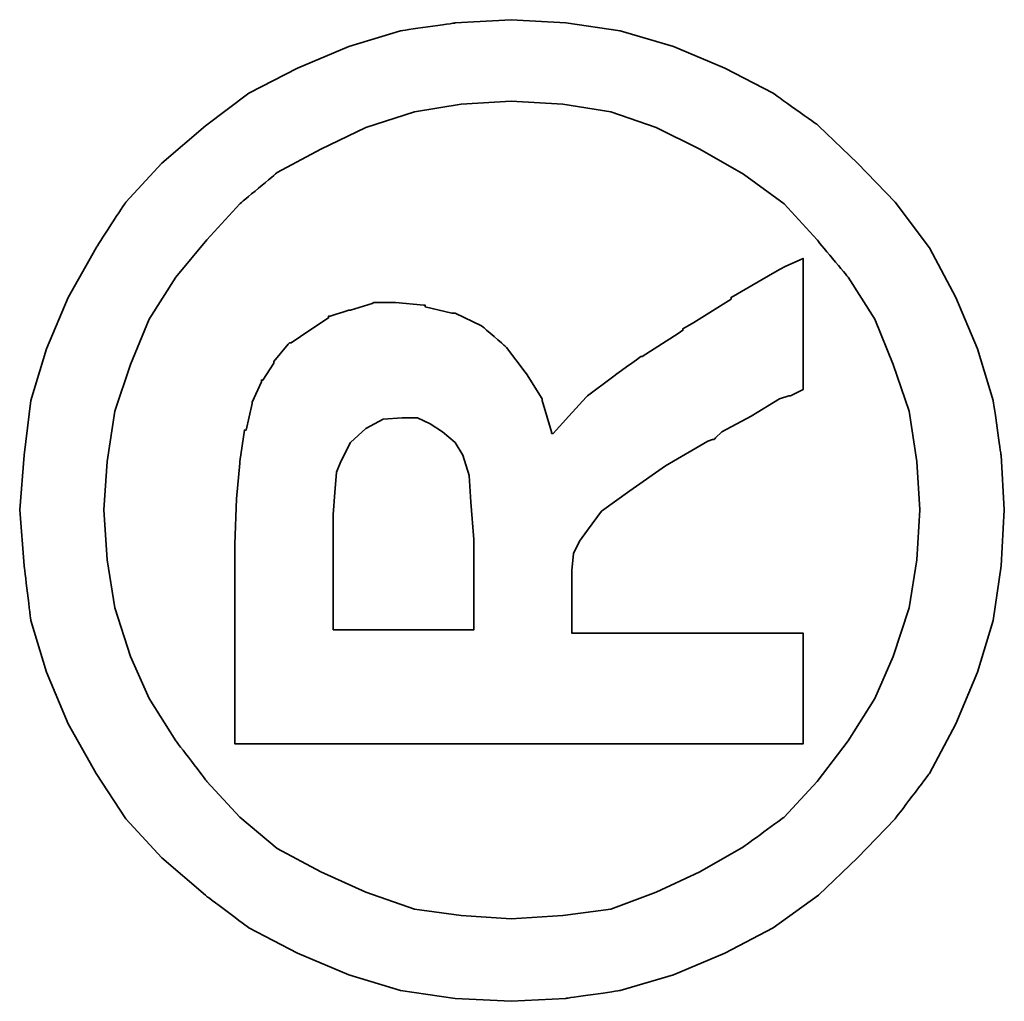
# Model space of a CAD drawing. Header units: millimetres. Extents: x -17.3 to 71.2, y -1075.6 to -1026.3.
# Tile 56 of 60: x 54.266 to 54.629, y -1043.646 to -1043.284. Entities that reach past the tile are written whole.
import ezdxf

# ---------------------------------------------------------------- set-up
doc = ezdxf.new("R2010")
doc.units = ezdxf.units.MM
doc.layers.add('DIM', color=4, linetype='CONTINUOUS')
doc.layers.add('layer 1', color=7, linetype='CONTINUOUS')

# ---------------------------------------------------------------- blocks, each defined once
blk = doc.blocks.new('TBI MOTION logo(完整正式版)')
at = {"layer": 'layer 1', "color": 22, "lineweight": 35}
for points, knots in [([(81.20634, 4.98624), (81.20634, 4.98624), (81.18649, 5.32862), (81.18649, 5.32862), (81.18649, 5.32862), (81.18649, 5.32862), (81.13886, 5.66206), (81.13886, 5.66206), (81.13886, 5.66206), (81.13886, 5.66206), (81.04359, 5.97764), (81.04359, 5.97764), (81.04359, 5.97764), (81.04359, 5.97764), (80.91061, 6.29124), (80.91061, 6.29124), (80.91061, 6.29124), (80.91061, 6.29124), (80.75778, 6.58697), (80.75778, 6.58697), (80.75778, 6.58697), (80.75778, 6.58697), (80.5593, 6.85294), (80.5593, 6.85294), (80.5593, 6.85294), (80.5593, 6.85294), (80.33105, 7.1189), (80.33105, 7.1189), (80.33105, 7.1189), (80.33105, 7.1189), (80.09287, 7.33921), (80.09287, 7.33921), (80.09287, 7.33921), (80.09287, 7.33921), (79.815, 7.51982), (79.815, 7.51982), (79.815, 7.51982), (79.815, 7.51982), (79.51133, 7.69051), (79.51133, 7.69051), (79.51133, 7.69051), (79.51133, 7.69051), (79.19773, 7.8235), (79.19773, 7.8235), (79.19773, 7.8235), (79.19773, 7.8235), (78.88215, 7.91877), (78.88215, 7.91877), (78.88215, 7.91877), (78.88215, 7.91877), (78.54871, 7.95846), (78.54871, 7.95846), (78.54871, 7.95846), (78.54871, 7.95846), (78.21526, 7.98625), (78.21526, 7.98625), (78.21526, 7.98625), (78.21526, 7.98625), (77.87388, 7.95846), (77.87388, 7.95846), (77.87388, 7.95846), (77.87388, 7.95846), (77.54044, 7.91877), (77.54044, 7.91877), (77.54044, 7.91877), (77.54044, 7.91877), (77.22485, 7.8235), (77.22485, 7.8235), (77.22485, 7.8235), (77.22485, 7.8235), (76.91027, 7.69051), (76.91027, 7.69051), (76.91027, 7.69051), (76.91027, 7.69051), (76.6056, 7.51982), (76.6056, 7.51982), (76.6056, 7.51982), (76.6056, 7.51982), (76.32972, 7.33921), (76.32972, 7.33921), (76.32972, 7.33921), (76.32972, 7.33921), (76.09154, 7.1189), (76.09154, 7.1189), (76.09154, 7.1189), (76.09154, 7.1189), (75.86329, 6.85294), (75.86329, 6.85294), (75.86329, 6.85294), (75.86329, 6.85294), (75.66382, 6.58697), (75.66382, 6.58697), (75.66382, 6.58697), (75.66382, 6.58697), (75.51099, 6.29124), (75.51099, 6.29124), (75.51099, 6.29124), (75.51099, 6.29124), (75.37702, 5.97764), (75.37702, 5.97764), (75.37702, 5.97764), (75.37702, 5.97764), (75.28175, 5.66206), (75.28175, 5.66206), (75.28175, 5.66206), (75.28175, 5.66206), (75.23411, 5.32862), (75.23411, 5.32862), (75.23411, 5.32862), (75.23411, 5.32862), (75.21625, 4.98624), (75.21625, 4.98624), (75.21625, 4.98624), (75.21625, 4.98624), (75.23411, 4.6528), (75.23411, 4.6528), (75.23411, 4.6528), (75.23411, 4.6528), (75.28175, 4.32035), (75.28175, 4.32035), (75.28175, 4.32035), (75.28175, 4.32035), (75.37702, 3.99583), (75.37702, 3.99583), (75.37702, 3.99583), (75.37702, 3.99583), (75.51099, 3.68224), (75.51099, 3.68224), (75.51099, 3.68224), (75.51099, 3.68224), (75.66382, 3.38749), (75.66382, 3.38749), (75.66382, 3.38749), (75.66382, 3.38749), (75.86329, 3.10963), (75.86329, 3.10963), (75.86329, 3.10963), (75.86329, 3.10963), (76.09154, 2.87145), (76.09154, 2.87145), (76.09154, 2.87145), (76.09154, 2.87145), (76.32972, 2.6432), (76.32972, 2.6432), (76.32972, 2.6432), (76.32972, 2.6432), (76.6056, 2.43381), (76.6056, 2.43381), (76.6056, 2.43381), (76.6056, 2.43381), (76.91027, 2.27205), (76.91027, 2.27205), (76.91027, 2.27205), (76.91027, 2.27205), (77.22485, 2.13906), (77.22485, 2.13906), (77.22485, 2.13906), (77.22485, 2.13906), (77.54044, 2.0438), (77.54044, 2.0438), (77.54044, 2.0438), (77.54044, 2.0438), (77.87388, 1.99616), (77.87388, 1.99616), (77.87388, 1.99616), (77.87388, 1.99616), (78.21526, 1.97631), (78.21526, 1.97631), (78.21526, 1.97631), (78.21526, 1.97631), (78.54871, 1.99616), (78.54871, 1.99616), (78.54871, 1.99616), (78.54871, 1.99616), (78.88215, 2.0438), (78.88215, 2.0438), (78.88215, 2.0438), (78.88215, 2.0438), (79.19773, 2.13906), (79.19773, 2.13906), (79.19773, 2.13906), (79.19773, 2.13906), (79.51133, 2.27205), (79.51133, 2.27205), (79.51133, 2.27205), (79.51133, 2.27205), (79.815, 2.43381), (79.815, 2.43381), (79.815, 2.43381), (79.815, 2.43381), (80.09287, 2.6432), (80.09287, 2.6432), (80.09287, 2.6432), (80.09287, 2.6432), (80.33105, 2.87145), (80.33105, 2.87145), (80.33105, 2.87145), (80.33105, 2.87145), (80.5593, 3.10963), (80.5593, 3.10963), (80.5593, 3.10963), (80.5593, 3.10963), (80.75778, 3.38749), (80.75778, 3.38749), (80.75778, 3.38749), (80.75778, 3.38749), (80.91061, 3.68224), (80.91061, 3.68224), (80.91061, 3.68224), (80.91061, 3.68224), (81.04359, 3.99583), (81.04359, 3.99583), (81.04359, 3.99583), (81.04359, 3.99583), (81.13886, 4.32035), (81.13886, 4.32035), (81.13886, 4.32035), (81.13886, 4.32035), (81.18649, 4.6528), (81.18649, 4.6528), (81.18649, 4.6528), (81.18649, 4.6528), (81.20634, 4.98624), (81.20634, 4.98624)], [0, 0, 0, 0, 0.0178571, 0.0178571, 0.0178571, 0.0178572, 0.0357143, 0.0357143, 0.0357143, 0.0357143, 0.0535714, 0.0535714, 0.0535714, 0.0535714, 0.0714286, 0.0714286, 0.0714286, 0.0714286, 0.0892857, 0.0892857, 0.0892857, 0.0892857, 0.1071429, 0.1071429, 0.1071429, 0.1071429, 0.125, 0.125, 0.125, 0.125, 0.1428571, 0.1428571, 0.1428571, 0.1428572, 0.1607143, 0.1607143, 0.1607143, 0.1607143, 0.1785714, 0.1785714, 0.1785714, 0.1785714, 0.1964286, 0.1964286, 0.1964286, 0.1964286, 0.2142857, 0.2142857, 0.2142857, 0.2142857, 0.2321429, 0.2321429, 0.2321429, 0.2321429, 0.25, 0.25, 0.25, 0.25, 0.2678571, 0.2678571, 0.2678571, 0.2678572, 0.2857143, 0.2857143, 0.2857143, 0.2857143, 0.3035714, 0.3035714, 0.3035714, 0.3035714, 0.3214286, 0.3214286, 0.3214286, 0.3214286, 0.3392857, 0.3392857, 0.3392857, 0.3392857, 0.3571429, 0.3571429, 0.3571429, 0.3571429, 0.375, 0.375, 0.375, 0.375, 0.3928571, 0.3928571, 0.3928571, 0.3928572, 0.4107143, 0.4107143, 0.4107143, 0.4107143, 0.4285714, 0.4285714, 0.4285714, 0.4285714, 0.4464286, 0.4464286, 0.4464286, 0.4464286, 0.4642857, 0.4642857, 0.4642857, 0.4642857, 0.4821429, 0.4821429, 0.4821429, 0.4821429, 0.5, 0.5, 0.5, 0.5, 0.5178571, 0.5178571, 0.5178571, 0.5178572, 0.5357143, 0.5357143, 0.5357143, 0.5357143, 0.5535714, 0.5535714, 0.5535714, 0.5535714, 0.5714286, 0.5714286, 0.5714286, 0.5714286, 0.5892857, 0.5892857, 0.5892857, 0.5892857, 0.6071429, 0.6071429, 0.6071429, 0.6071429, 0.625, 0.625, 0.625, 0.625, 0.6428571, 0.6428571, 0.6428571, 0.6428572, 0.6607143, 0.6607143, 0.6607143, 0.6607143, 0.6785714, 0.6785714, 0.6785714, 0.6785714, 0.6964286, 0.6964286, 0.6964286, 0.6964286, 0.7142857, 0.7142857, 0.7142857, 0.7142857, 0.7321429, 0.7321429, 0.7321429, 0.7321429, 0.75, 0.75, 0.75, 0.75, 0.7678571, 0.7678571, 0.7678571, 0.7678572, 0.7857143, 0.7857143, 0.7857143, 0.7857143, 0.8035714, 0.8035714, 0.8035714, 0.8035714, 0.8214286, 0.8214286, 0.8214286, 0.8214286, 0.8392857, 0.8392857, 0.8392857, 0.8392857, 0.8571429, 0.8571429, 0.8571429, 0.8571429, 0.875, 0.875, 0.875, 0.875, 0.8928571, 0.8928571, 0.8928571, 0.8928572, 0.9107143, 0.9107143, 0.9107143, 0.9107143, 0.9285714, 0.9285714, 0.9285714, 0.9285714, 0.9464286, 0.9464286, 0.9464286, 0.9464286, 0.9642857, 0.9642857, 0.9642857, 0.9642857, 0.9821429, 0.9821429, 0.9821429, 0.9821429, 1, 1, 1, 1]), ([(80.71014, 4.98624), (80.71014, 4.98624), (80.69129, 5.29091), (80.69129, 5.29091), (80.69129, 5.29091), (80.69129, 5.29091), (80.64464, 5.57672), (80.64464, 5.57672), (80.64464, 5.57672), (80.64464, 5.57672), (80.54937, 5.87245), (80.54937, 5.87245), (80.54937, 5.87245), (80.54937, 5.87245), (80.41639, 6.14833), (80.41639, 6.14833), (80.41639, 6.14833), (80.41639, 6.14833), (80.27349, 6.41429), (80.27349, 6.41429), (80.27349, 6.41429), (80.27349, 6.41429), (80.08295, 6.64255), (80.08295, 6.64255), (80.08295, 6.64255), (80.08295, 6.64255), (79.86264, 6.84301), (79.86264, 6.84301), (79.86264, 6.84301), (79.86264, 6.84301), (79.63439, 7.03355), (79.63439, 7.03355), (79.63439, 7.03355), (79.63439, 7.03355), (79.37835, 7.1963), (79.37835, 7.1963), (79.37835, 7.1963), (79.37835, 7.1963), (79.10246, 7.30944), (79.10246, 7.30944), (79.10246, 7.30944), (79.10246, 7.30944), (78.81665, 7.40471), (78.81665, 7.40471), (78.81665, 7.40471), (78.81665, 7.40471), (78.511, 7.45234), (78.511, 7.45234), (78.511, 7.45234), (78.511, 7.45234), (78.21526, 7.47219), (78.21526, 7.47219), (78.21526, 7.47219), (78.21526, 7.47219), (77.9106, 7.45234), (77.9106, 7.45234), (77.9106, 7.45234), (77.9106, 7.45234), (77.61685, 7.40471), (77.61685, 7.40471), (77.61685, 7.40471), (77.61685, 7.40471), (77.32012, 7.30944), (77.32012, 7.30944), (77.32012, 7.30944), (77.32012, 7.30944), (77.06309, 7.1963), (77.06309, 7.1963), (77.06309, 7.1963), (77.06309, 7.1963), (76.80606, 7.03355), (76.80606, 7.03355), (76.80606, 7.03355), (76.80606, 7.03355), (76.55797, 6.84301), (76.55797, 6.84301), (76.55797, 6.84301), (76.55797, 6.84301), (76.34063, 6.64255), (76.34063, 6.64255), (76.34063, 6.64255), (76.34063, 6.64255), (76.1491, 6.41429), (76.1491, 6.41429), (76.1491, 6.41429), (76.1491, 6.41429), (76.0062, 6.14833), (76.0062, 6.14833), (76.0062, 6.14833), (76.0062, 6.14833), (75.88314, 5.87245), (75.88314, 5.87245), (75.88314, 5.87245), (75.88314, 5.87245), (75.77794, 5.57672), (75.77794, 5.57672), (75.77794, 5.57672), (75.77794, 5.57672), (75.73924, 5.29091), (75.73924, 5.29091), (75.73924, 5.29091), (75.73924, 5.29091), (75.72039, 4.98624), (75.72039, 4.98624), (75.72039, 4.98624), (75.72039, 4.98624), (75.73924, 4.67165), (75.73924, 4.67165), (75.73924, 4.67165), (75.73924, 4.67165), (75.77794, 4.37791), (75.77794, 4.37791), (75.77794, 4.37791), (75.77794, 4.37791), (75.88314, 4.10102), (75.88314, 4.10102), (75.88314, 4.10102), (75.88314, 4.10102), (76.0062, 3.83407), (76.0062, 3.83407), (76.0062, 3.83407), (76.0062, 3.83407), (76.15902, 3.56811), (76.15902, 3.56811), (76.15902, 3.56811), (76.15902, 3.56811), (76.34063, 3.32001), (76.34063, 3.32001), (76.34063, 3.32001), (76.34063, 3.32001), (76.55797, 3.11955), (76.55797, 3.11955), (76.55797, 3.11955), (76.55797, 3.11955), (76.80606, 2.92901), (76.80606, 2.92901), (76.80606, 2.92901), (76.80606, 2.92901), (77.06309, 2.76725), (77.06309, 2.76725), (77.06309, 2.76725), (77.06309, 2.76725), (77.32012, 2.65412), (77.32012, 2.65412), (77.32012, 2.65412), (77.32012, 2.65412), (77.61685, 2.55786), (77.61685, 2.55786), (77.61685, 2.55786), (77.61685, 2.55786), (77.9106, 2.51022), (77.9106, 2.51022), (77.9106, 2.51022), (77.9106, 2.51022), (78.21526, 2.49137), (78.21526, 2.49137), (78.21526, 2.49137), (78.21526, 2.49137), (78.511, 2.51022), (78.511, 2.51022), (78.511, 2.51022), (78.511, 2.51022), (78.81665, 2.55786), (78.81665, 2.55786), (78.81665, 2.55786), (78.81665, 2.55786), (79.10246, 2.65412), (79.10246, 2.65412), (79.10246, 2.65412), (79.10246, 2.65412), (79.37835, 2.76725), (79.37835, 2.76725), (79.37835, 2.76725), (79.37835, 2.76725), (79.63439, 2.92901), (79.63439, 2.92901), (79.63439, 2.92901), (79.63439, 2.92901), (79.86264, 3.11955), (79.86264, 3.11955), (79.86264, 3.11955), (79.86264, 3.11955), (80.08295, 3.32001), (80.08295, 3.32001), (80.08295, 3.32001), (80.08295, 3.32001), (80.26356, 3.56811), (80.26356, 3.56811), (80.26356, 3.56811), (80.26356, 3.56811), (80.41639, 3.83407), (80.41639, 3.83407), (80.41639, 3.83407), (80.41639, 3.83407), (80.54937, 4.10102), (80.54937, 4.10102), (80.54937, 4.10102), (80.54937, 4.10102), (80.64464, 4.37791), (80.64464, 4.37791), (80.64464, 4.37791), (80.64464, 4.37791), (80.69129, 4.67165), (80.69129, 4.67165), (80.69129, 4.67165), (80.69129, 4.67165), (80.71014, 4.98624), (80.71014, 4.98624)], [0, 0, 0, 0, 0.0192308, 0.0192308, 0.0192308, 0.0192308, 0.0384615, 0.0384615, 0.0384615, 0.0384615, 0.0576923, 0.0576923, 0.0576923, 0.0576923, 0.0769231, 0.0769231, 0.0769231, 0.0769231, 0.0961538, 0.0961538, 0.0961538, 0.0961539, 0.1153846, 0.1153846, 0.1153846, 0.1153846, 0.1346154, 0.1346154, 0.1346154, 0.1346154, 0.1538462, 0.1538462, 0.1538462, 0.1538462, 0.1730769, 0.1730769, 0.1730769, 0.1730769, 0.1923077, 0.1923077, 0.1923077, 0.1923077, 0.2115385, 0.2115385, 0.2115385, 0.2115385, 0.2307692, 0.2307692, 0.2307692, 0.2307692, 0.25, 0.25, 0.25, 0.25, 0.2692308, 0.2692308, 0.2692308, 0.2692308, 0.2884615, 0.2884615, 0.2884615, 0.2884615, 0.3076923, 0.3076923, 0.3076923, 0.3076923, 0.3269231, 0.3269231, 0.3269231, 0.3269231, 0.3461538, 0.3461538, 0.3461538, 0.3461539, 0.3653846, 0.3653846, 0.3653846, 0.3653846, 0.3846154, 0.3846154, 0.3846154, 0.3846154, 0.4038462, 0.4038462, 0.4038462, 0.4038462, 0.4230769, 0.4230769, 0.4230769, 0.4230769, 0.4423077, 0.4423077, 0.4423077, 0.4423077, 0.4615385, 0.4615385, 0.4615385, 0.4615385, 0.4807692, 0.4807692, 0.4807692, 0.4807692, 0.5, 0.5, 0.5, 0.5, 0.5192308, 0.5192308, 0.5192308, 0.5192308, 0.5384615, 0.5384615, 0.5384615, 0.5384615, 0.5576923, 0.5576923, 0.5576923, 0.5576923, 0.5769231, 0.5769231, 0.5769231, 0.5769231, 0.5961538, 0.5961538, 0.5961538, 0.5961539, 0.6153846, 0.6153846, 0.6153846, 0.6153846, 0.6346154, 0.6346154, 0.6346154, 0.6346154, 0.6538462, 0.6538462, 0.6538462, 0.6538462, 0.6730769, 0.6730769, 0.6730769, 0.6730769, 0.6923077, 0.6923077, 0.6923077, 0.6923077, 0.7115385, 0.7115385, 0.7115385, 0.7115385, 0.7307692, 0.7307692, 0.7307692, 0.7307692, 0.75, 0.75, 0.75, 0.75, 0.7692308, 0.7692308, 0.7692308, 0.7692308, 0.7884615, 0.7884615, 0.7884615, 0.7884615, 0.8076923, 0.8076923, 0.8076923, 0.8076923, 0.8269231, 0.8269231, 0.8269231, 0.8269231, 0.8461538, 0.8461538, 0.8461538, 0.8461539, 0.8653846, 0.8653846, 0.8653846, 0.8653846, 0.8846154, 0.8846154, 0.8846154, 0.8846154, 0.9038462, 0.9038462, 0.9038462, 0.9038462, 0.9230769, 0.9230769, 0.9230769, 0.9230769, 0.9423077, 0.9423077, 0.9423077, 0.9423077, 0.9615385, 0.9615385, 0.9615385, 0.9615385, 0.9807692, 0.9807692, 0.9807692, 0.9807692, 1, 1, 1, 1]), ([(76.78721, 3.2823), (76.78721, 3.2823), (76.78721, 3.32001), (76.78721, 3.32001), (76.78721, 3.32001), (76.78721, 3.32001), (76.78721, 3.42422), (76.78721, 3.42422), (76.78721, 3.42422), (76.78721, 3.42422), (76.78721, 3.59689), (76.78721, 3.59689), (76.78721, 3.59689), (76.78721, 3.59689), (76.78721, 3.80529), (76.78721, 3.80529), (76.78721, 3.80529), (76.78721, 3.80529), (76.78721, 4.0524), (76.78721, 4.0524), (76.78721, 4.0524), (76.78721, 4.0524), (76.78721, 4.32035), (76.78721, 4.32035), (76.78721, 4.32035), (76.78721, 4.32035), (76.78721, 4.92868), (76.78721, 4.92868), (76.78721, 4.92868), (76.78721, 4.92868), (76.78721, 5.53801), (76.78721, 5.53801), (76.78721, 5.53801), (76.78721, 5.53801), (76.78721, 5.82482), (76.78721, 5.82482), (76.78721, 5.82482), (76.78721, 5.82482), (76.78721, 6.07291), (76.78721, 6.07291), (76.78721, 6.07291), (76.78721, 6.07291), (76.78721, 6.30017), (76.78721, 6.30017), (76.78721, 6.30017), (76.78721, 6.30017), (76.78721, 6.45399), (76.78721, 6.45399), (76.78721, 6.45399), (76.78721, 6.45399), (76.78721, 6.5572), (76.78721, 6.5572), (76.78721, 6.5572), (76.78721, 6.5572), (76.78721, 6.59689), (76.78721, 6.59689), (76.78721, 6.59689), (76.78721, 6.59689), (76.78721, 6.67232), (76.78721, 6.67232), (76.78721, 6.67232), (76.78721, 6.67232), (76.8537, 6.67232), (76.8537, 6.67232), (76.8537, 6.67232), (76.8537, 6.67232), (76.87355, 6.67232), (76.87355, 6.67232), (76.87355, 6.67232), (76.87355, 6.67232), (76.91027, 6.67232), (76.91027, 6.67232), (76.91027, 6.67232), (76.91027, 6.67232), (77.04424, 6.67232), (77.04424, 6.67232), (77.04424, 6.67232), (77.04424, 6.67232), (77.22485, 6.67232), (77.22485, 6.67232), (77.22485, 6.67232), (77.22485, 6.67232), (77.43524, 6.67232), (77.43524, 6.67232), (77.43524, 6.67232), (77.43524, 6.67232), (77.65357, 6.67232), (77.65357, 6.67232), (77.65357, 6.67232), (77.65357, 6.67232), (77.82625, 6.67232), (77.82625, 6.67232), (77.82625, 6.67232), (77.82625, 6.67232), (77.94037, 6.67232), (77.94037, 6.67232), (77.94037, 6.67232), (77.94037, 6.67232), (77.97709, 6.67232), (77.97709, 6.67232), (77.97709, 6.67232), (77.97709, 6.67232), (77.99694, 6.67232), (77.99694, 6.67232), (77.99694, 6.67232), (77.99694, 6.67232), (78.00686, 6.67232), (78.00686, 6.67232), (78.00686, 6.67232), (78.00686, 6.67232), (78.28275, 6.6624), (78.28275, 6.6624), (78.28275, 6.6624), (78.28275, 6.6624), (78.50107, 6.64255), (78.50107, 6.64255), (78.50107, 6.64255), (78.50107, 6.64255), (78.511, 6.64255), (78.511, 6.64255), (78.511, 6.64255), (78.511, 6.64255), (78.70154, 6.61476), (78.70154, 6.61476), (78.70154, 6.61476), (78.70154, 6.61476), (78.70154, 6.60483), (78.70154, 6.60483), (78.70154, 6.60483), (78.70154, 6.60483), (78.86429, 6.56713), (78.86429, 6.56713), (78.86429, 6.56713), (78.86429, 6.56713), (78.87223, 6.56713), (78.87223, 6.56713), (78.87223, 6.56713), (78.87223, 6.56713), (78.99727, 6.51056), (78.99727, 6.51056), (78.99727, 6.51056), (78.99727, 6.51056), (79.00719, 6.51056), (79.00719, 6.51056), (79.00719, 6.51056), (79.00719, 6.51056), (79.00719, 6.50162), (79.00719, 6.50162), (79.00719, 6.50162), (79.00719, 6.50162), (79.1104, 6.43415), (79.1104, 6.43415), (79.1104, 6.43415), (79.1104, 6.43415), (79.12132, 6.43415), (79.12132, 6.43415), (79.12132, 6.43415), (79.12132, 6.43415), (79.22552, 6.34781), (79.22552, 6.34781), (79.22552, 6.34781), (79.22552, 6.34781), (79.23544, 6.33888), (79.23544, 6.33888), (79.23544, 6.33888), (79.23544, 6.33888), (79.23544, 6.32895), (79.23544, 6.32895), (79.23544, 6.32895), (79.23544, 6.32895), (79.31087, 6.21483), (79.31087, 6.21483), (79.31087, 6.21483), (79.31087, 6.21483), (79.38629, 6.1007), (79.38629, 6.1007), (79.38629, 6.1007), (79.38629, 6.1007), (79.3972, 6.1007), (79.3972, 6.1007), (79.3972, 6.1007), (79.3972, 6.1007), (79.3972, 6.09078), (79.3972, 6.09078), (79.3972, 6.09078), (79.3972, 6.09078), (79.43392, 5.97764), (79.43392, 5.97764), (79.43392, 5.97764), (79.43392, 5.97764), (79.43392, 5.96772), (79.43392, 5.96772), (79.43392, 5.96772), (79.43392, 5.96772), (79.47362, 5.83474), (79.47362, 5.83474), (79.47362, 5.83474), (79.47362, 5.83474), (79.48156, 5.82482), (79.48156, 5.82482), (79.48156, 5.82482), (79.48156, 5.82482), (79.48156, 5.69977), (79.48156, 5.69977), (79.48156, 5.69977), (79.48156, 5.69977), (79.48156, 5.69183), (79.48156, 5.69183), (79.48156, 5.69183), (79.48156, 5.69183), (79.4637, 5.51915), (79.4637, 5.51915), (79.4637, 5.51915), (79.4637, 5.51915), (79.4637, 5.51122), (79.4637, 5.51122), (79.4637, 5.51122), (79.4637, 5.51122), (79.45377, 5.51122), (79.45377, 5.51122), (79.45377, 5.51122), (79.45377, 5.51122), (79.41507, 5.34847), (79.41507, 5.34847), (79.41507, 5.34847), (79.41507, 5.34847), (79.41507, 5.33854), (79.41507, 5.33854), (79.41507, 5.33854), (79.41507, 5.33854), (79.41507, 5.32862), (79.41507, 5.32862), (79.41507, 5.32862), (79.41507, 5.32862), (79.33865, 5.16785), (79.33865, 5.16785), (79.33865, 5.16785), (79.33865, 5.16785), (79.33071, 5.15693), (79.33071, 5.15693), (79.33071, 5.15693), (79.33071, 5.15693), (79.2156, 5.02495), (79.2156, 5.02495), (79.2156, 5.02495), (79.2156, 5.02495), (79.20567, 5.01502), (79.20567, 5.01502), (79.20567, 5.01502), (79.20567, 5.01502), (79.05483, 4.89991), (79.05483, 4.89991), (79.05483, 4.89991), (79.05483, 4.89991), (79.04491, 4.89197), (79.04491, 4.89197), (79.04491, 4.89197), (79.04491, 4.89197), (78.89208, 4.7967), (78.89208, 4.7967), (78.89208, 4.7967), (78.89208, 4.7967), (78.88215, 4.7967), (78.88215, 4.7967), (78.88215, 4.7967), (78.88215, 4.7967), (78.69161, 4.73913), (78.69161, 4.73913), (78.69161, 4.73913), (78.69161, 4.73913), (78.68169, 4.73913), (78.68169, 4.73913), (78.68169, 4.73913), (78.68169, 4.73913), (78.68169, 4.72921), (78.68169, 4.72921), (78.68169, 4.72921), (78.68169, 4.72921), (78.78688, 4.63394), (78.78688, 4.63394), (78.78688, 4.63394), (78.78688, 4.63394), (78.902, 4.52875), (78.902, 4.52875), (78.902, 4.52875), (78.902, 4.52875), (78.91093, 4.52081), (78.91093, 4.52081), (78.91093, 4.52081), (78.91093, 4.52081), (79.02506, 4.36798), (79.02506, 4.36798), (79.02506, 4.36798), (79.02506, 4.36798), (79.1501, 4.1953), (79.1501, 4.1953), (79.1501, 4.1953), (79.1501, 4.1953), (79.1501, 4.18736), (79.1501, 4.18736), (79.1501, 4.18736), (79.1501, 4.18736), (79.29201, 3.96705), (79.29201, 3.96705), (79.29201, 3.96705), (79.29201, 3.96705), (79.31087, 3.93828), (79.31087, 3.93828), (79.31087, 3.93828), (79.31087, 3.93828), (79.32079, 3.93828), (79.32079, 3.93828), (79.32079, 3.93828), (79.32079, 3.93828), (79.3585, 3.87178), (79.3585, 3.87178), (79.3585, 3.87178), (79.3585, 3.87178), (79.50141, 3.64353), (79.50141, 3.64353), (79.50141, 3.64353), (79.50141, 3.64353), (79.51133, 3.64353), (79.51133, 3.64353), (79.51133, 3.64353), (79.51133, 3.64353), (79.64431, 3.41528), (79.64431, 3.41528), (79.64431, 3.41528), (79.64431, 3.41528), (79.68202, 3.3478), (79.68202, 3.3478), (79.68202, 3.3478), (79.68202, 3.3478), (79.70187, 3.31009), (79.70187, 3.31009), (79.70187, 3.31009), (79.70187, 3.31009), (79.7495, 3.2049), (79.7495, 3.2049), (79.7495, 3.2049), (79.7495, 3.2049), (79.64431, 3.2049), (79.64431, 3.2049), (79.64431, 3.2049), (79.64431, 3.2049), (79.62546, 3.2049), (79.62546, 3.2049), (79.62546, 3.2049), (79.62546, 3.2049), (79.53912, 3.2049), (79.53912, 3.2049), (79.53912, 3.2049), (79.53912, 3.2049), (79.31087, 3.2049), (79.31087, 3.2049), (79.31087, 3.2049), (79.31087, 3.2049), (79.08262, 3.2049), (79.08262, 3.2049), (79.08262, 3.2049), (79.08262, 3.2049), (79.00719, 3.2049), (79.00719, 3.2049), (79.00719, 3.2049), (79.00719, 3.2049), (78.98735, 3.2049), (78.98735, 3.2049), (78.98735, 3.2049), (78.98735, 3.2049), (78.94964, 3.2049), (78.94964, 3.2049), (78.94964, 3.2049), (78.94964, 3.2049), (78.92979, 3.24459), (78.92979, 3.24459), (78.92979, 3.24459), (78.92979, 3.24459), (78.91093, 3.2823), (78.91093, 3.2823), (78.91093, 3.2823), (78.91093, 3.2823), (78.91093, 3.29223), (78.91093, 3.29223), (78.91093, 3.29223), (78.91093, 3.29223), (78.89208, 3.3478), (78.89208, 3.3478), (78.89208, 3.3478), (78.89208, 3.3478), (78.78688, 3.52048), (78.78688, 3.52048), (78.78688, 3.52048), (78.78688, 3.52048), (78.69161, 3.7001), (78.69161, 3.7001), (78.69161, 3.7001), (78.69161, 3.7001), (78.6539, 3.7388), (78.6539, 3.7388), (78.6539, 3.7388), (78.6539, 3.7388), (78.64398, 3.74873), (78.64398, 3.74873), (78.64398, 3.74873), (78.64398, 3.74873), (78.64398, 3.75766), (78.64398, 3.75766), (78.64398, 3.75766), (78.64398, 3.75766), (78.63405, 3.78644), (78.63405, 3.78644), (78.63405, 3.78644), (78.63405, 3.78644), (78.48321, 4.04347), (78.48321, 4.04347), (78.48321, 4.04347), (78.48321, 4.04347), (78.33038, 4.2618), (78.33038, 4.2618), (78.33038, 4.2618), (78.33038, 4.2618), (78.20732, 4.43447), (78.20732, 4.43447), (78.20732, 4.43447), (78.20732, 4.43447), (78.09221, 4.52081), (78.09221, 4.52081), (78.09221, 4.52081), (78.09221, 4.52081), (78.02472, 4.56845), (78.02472, 4.56845), (78.02472, 4.56845), (78.02472, 4.56845), (77.9493, 4.60616), (77.9493, 4.60616), (77.9493, 4.60616), (77.9493, 4.60616), (77.8451, 4.61608), (77.8451, 4.61608), (77.8451, 4.61608), (77.8451, 4.61608), (77.71113, 4.61608), (77.71113, 4.61608), (77.71113, 4.61608), (77.71113, 4.61608), (77.69128, 4.61608), (77.69128, 4.61608), (77.69128, 4.61608), (77.69128, 4.61608), (77.67342, 4.61608), (77.67342, 4.61608), (77.67342, 4.61608), (77.67342, 4.61608), (77.5583, 4.61608), (77.5583, 4.61608), (77.5583, 4.61608), (77.5583, 4.61608), (77.46303, 4.61608), (77.46303, 4.61608), (77.46303, 4.61608), (77.46303, 4.61608), (77.46303, 4.54761), (77.46303, 4.54761), (77.46303, 4.54761), (77.46303, 4.54761), (77.46303, 4.47318), (77.46303, 4.47318), (77.46303, 4.47318), (77.46303, 4.47318), (77.46303, 4.24294), (77.46303, 4.24294), (77.46303, 4.24294), (77.46303, 4.24294), (77.46303, 3.99583), (77.46303, 3.99583), (77.46303, 3.99583), (77.46303, 3.99583), (77.46303, 3.72888), (77.46303, 3.72888), (77.46303, 3.72888), (77.46303, 3.72888), (77.46303, 3.51055), (77.46303, 3.51055), (77.46303, 3.51055), (77.46303, 3.51055), (77.46303, 3.42422), (77.46303, 3.42422), (77.46303, 3.42422), (77.46303, 3.42422), (77.46303, 3.35773), (77.46303, 3.35773), (77.46303, 3.35773), (77.46303, 3.35773), (77.46303, 3.30017), (77.46303, 3.30017), (77.46303, 3.30017), (77.46303, 3.30017), (77.46303, 3.2823), (77.46303, 3.2823), (77.46303, 3.2823), (77.46303, 3.2823), (77.46303, 3.2049), (77.46303, 3.2049), (77.46303, 3.2049), (77.46303, 3.2049), (77.39753, 3.2049), (77.39753, 3.2049), (77.39753, 3.2049), (77.39753, 3.2049), (77.37768, 3.2049), (77.37768, 3.2049), (77.37768, 3.2049), (77.37768, 3.2049), (77.32012, 3.2049), (77.32012, 3.2049), (77.32012, 3.2049), (77.32012, 3.2049), (77.12165, 3.2049), (77.12165, 3.2049), (77.12165, 3.2049), (77.12165, 3.2049), (76.94897, 3.2049), (76.94897, 3.2049), (76.94897, 3.2049), (76.94897, 3.2049), (76.8924, 3.2049), (76.8924, 3.2049), (76.8924, 3.2049), (76.8924, 3.2049), (76.8537, 3.2049), (76.8537, 3.2049), (76.8537, 3.2049), (76.8537, 3.2049), (76.78721, 3.2049), (76.78721, 3.2049), (76.78721, 3.2049), (76.78721, 3.2049), (76.78721, 3.2823), (76.78721, 3.2823)], [0, 0, 0, 0, 0.0074074, 0.0074074, 0.0074074, 0.0074074, 0.0148148, 0.0148148, 0.0148148, 0.0148148, 0.0222222, 0.0222222, 0.0222222, 0.0222222, 0.0296296, 0.0296296, 0.0296296, 0.0296296, 0.037037, 0.037037, 0.037037, 0.037037, 0.0444444, 0.0444444, 0.0444444, 0.0444445, 0.0518519, 0.0518519, 0.0518519, 0.0518519, 0.0592593, 0.0592593, 0.0592593, 0.0592593, 0.0666667, 0.0666667, 0.0666667, 0.0666667, 0.0740741, 0.0740741, 0.0740741, 0.0740741, 0.0814815, 0.0814815, 0.0814815, 0.0814815, 0.0888889, 0.0888889, 0.0888889, 0.0888889, 0.0962963, 0.0962963, 0.0962963, 0.0962963, 0.1037037, 0.1037037, 0.1037037, 0.1037037, 0.1111111, 0.1111111, 0.1111111, 0.1111111, 0.1185185, 0.1185185, 0.1185185, 0.1185185, 0.1259259, 0.1259259, 0.1259259, 0.1259259, 0.1333333, 0.1333333, 0.1333333, 0.1333333, 0.1407407, 0.1407407, 0.1407407, 0.1407408, 0.1481481, 0.1481481, 0.1481481, 0.1481482, 0.1555556, 0.1555556, 0.1555556, 0.1555556, 0.162963, 0.162963, 0.162963, 0.162963, 0.1703704, 0.1703704, 0.1703704, 0.1703704, 0.1777778, 0.1777778, 0.1777778, 0.1777778, 0.1851852, 0.1851852, 0.1851852, 0.1851852, 0.1925926, 0.1925926, 0.1925926, 0.1925926, 0.2, 0.2, 0.2, 0.2, 0.2074074, 0.2074074, 0.2074074, 0.2074074, 0.2148148, 0.2148148, 0.2148148, 0.2148148, 0.2222222, 0.2222222, 0.2222222, 0.2222222, 0.2296296, 0.2296296, 0.2296296, 0.2296296, 0.237037, 0.237037, 0.237037, 0.237037, 0.2444444, 0.2444444, 0.2444444, 0.2444445, 0.2518519, 0.2518519, 0.2518519, 0.2518519, 0.2592593, 0.2592593, 0.2592593, 0.2592593, 0.2666667, 0.2666667, 0.2666667, 0.2666667, 0.2740741, 0.2740741, 0.2740741, 0.2740741, 0.2814815, 0.2814815, 0.2814815, 0.2814815, 0.2888889, 0.2888889, 0.2888889, 0.2888889, 0.2962963, 0.2962963, 0.2962963, 0.2962963, 0.3037037, 0.3037037, 0.3037037, 0.3037037, 0.3111111, 0.3111111, 0.3111111, 0.3111111, 0.3185185, 0.3185185, 0.3185185, 0.3185185, 0.3259259, 0.3259259, 0.3259259, 0.3259259, 0.3333333, 0.3333333, 0.3333333, 0.3333333, 0.3407407, 0.3407407, 0.3407407, 0.3407408, 0.3481481, 0.3481481, 0.3481481, 0.3481482, 0.3555556, 0.3555556, 0.3555556, 0.3555556, 0.362963, 0.362963, 0.362963, 0.362963, 0.3703704, 0.3703704, 0.3703704, 0.3703704, 0.3777778, 0.3777778, 0.3777778, 0.3777778, 0.3851852, 0.3851852, 0.3851852, 0.3851852, 0.3925926, 0.3925926, 0.3925926, 0.3925926, 0.4, 0.4, 0.4, 0.4, 0.4074074, 0.4074074, 0.4074074, 0.4074074, 0.4148148, 0.4148148, 0.4148148, 0.4148148, 0.4222222, 0.4222222, 0.4222222, 0.4222222, 0.4296296, 0.4296296, 0.4296296, 0.4296296, 0.437037, 0.437037, 0.437037, 0.437037, 0.4444444, 0.4444444, 0.4444444, 0.4444445, 0.4518519, 0.4518519, 0.4518519, 0.4518519, 0.4592593, 0.4592593, 0.4592593, 0.4592593, 0.4666667, 0.4666667, 0.4666667, 0.4666667, 0.4740741, 0.4740741, 0.4740741, 0.4740741, 0.4814815, 0.4814815, 0.4814815, 0.4814815, 0.4888889, 0.4888889, 0.4888889, 0.4888889, 0.4962963, 0.4962963, 0.4962963, 0.4962963, 0.5037037, 0.5037037, 0.5037037, 0.5037037, 0.5111111, 0.5111111, 0.5111111, 0.5111111, 0.5185185, 0.5185185, 0.5185185, 0.5185185, 0.5259259, 0.5259259, 0.5259259, 0.5259259, 0.5333333, 0.5333333, 0.5333333, 0.5333333, 0.5407407, 0.5407407, 0.5407407, 0.5407408, 0.5481481, 0.5481481, 0.5481481, 0.5481482, 0.5555556, 0.5555556, 0.5555556, 0.5555556, 0.562963, 0.562963, 0.562963, 0.562963, 0.5703704, 0.5703704, 0.5703704, 0.5703704, 0.5777778, 0.5777778, 0.5777778, 0.5777778, 0.5851852, 0.5851852, 0.5851852, 0.5851852, 0.5925926, 0.5925926, 0.5925926, 0.5925926, 0.6, 0.6, 0.6, 0.6, 0.6074074, 0.6074074, 0.6074074, 0.6074074, 0.6148148, 0.6148148, 0.6148148, 0.6148148, 0.6222222, 0.6222222, 0.6222222, 0.6222222, 0.6296296, 0.6296296, 0.6296296, 0.6296296, 0.637037, 0.637037, 0.637037, 0.637037, 0.6444444, 0.6444444, 0.6444444, 0.6444445, 0.6518519, 0.6518519, 0.6518519, 0.6518519, 0.6592593, 0.6592593, 0.6592593, 0.6592593, 0.6666667, 0.6666667, 0.6666667, 0.6666667, 0.6740741, 0.6740741, 0.6740741, 0.6740741, 0.6814815, 0.6814815, 0.6814815, 0.6814815, 0.6888889, 0.6888889, 0.6888889, 0.6888889, 0.6962963, 0.6962963, 0.6962963, 0.6962963, 0.7037037, 0.7037037, 0.7037037, 0.7037037, 0.7111111, 0.7111111, 0.7111111, 0.7111111, 0.7185185, 0.7185185, 0.7185185, 0.7185185, 0.7259259, 0.7259259, 0.7259259, 0.7259259, 0.7333333, 0.7333333, 0.7333333, 0.7333333, 0.7407407, 0.7407407, 0.7407407, 0.7407408, 0.7481481, 0.7481481, 0.7481481, 0.7481482, 0.7555556, 0.7555556, 0.7555556, 0.7555556, 0.762963, 0.762963, 0.762963, 0.762963, 0.7703704, 0.7703704, 0.7703704, 0.7703704, 0.7777778, 0.7777778, 0.7777778, 0.7777778, 0.7851852, 0.7851852, 0.7851852, 0.7851852, 0.7925926, 0.7925926, 0.7925926, 0.7925926, 0.8, 0.8, 0.8, 0.8, 0.8074074, 0.8074074, 0.8074074, 0.8074074, 0.8148148, 0.8148148, 0.8148148, 0.8148148, 0.8222222, 0.8222222, 0.8222222, 0.8222222, 0.8296296, 0.8296296, 0.8296296, 0.8296296, 0.837037, 0.837037, 0.837037, 0.837037, 0.8444444, 0.8444444, 0.8444444, 0.8444445, 0.8518519, 0.8518519, 0.8518519, 0.8518519, 0.8592593, 0.8592593, 0.8592593, 0.8592593, 0.8666667, 0.8666667, 0.8666667, 0.8666667, 0.8740741, 0.8740741, 0.8740741, 0.8740741, 0.8814815, 0.8814815, 0.8814815, 0.8814815, 0.8888889, 0.8888889, 0.8888889, 0.8888889, 0.8962963, 0.8962963, 0.8962963, 0.8962963, 0.9037037, 0.9037037, 0.9037037, 0.9037037, 0.9111111, 0.9111111, 0.9111111, 0.9111111, 0.9185185, 0.9185185, 0.9185185, 0.9185185, 0.9259259, 0.9259259, 0.9259259, 0.9259259, 0.9333333, 0.9333333, 0.9333333, 0.9333333, 0.9407407, 0.9407407, 0.9407407, 0.9407408, 0.9481481, 0.9481481, 0.9481481, 0.9481482, 0.9555556, 0.9555556, 0.9555556, 0.9555556, 0.962963, 0.962963, 0.962963, 0.962963, 0.9703704, 0.9703704, 0.9703704, 0.9703704, 0.9777778, 0.9777778, 0.9777778, 0.9777778, 0.9851852, 0.9851852, 0.9851852, 0.9851852, 0.9925926, 0.9925926, 0.9925926, 0.9925926, 1, 1, 1, 1]), ([(77.48288, 6.07291), (77.48288, 6.07291), (77.48288, 5.99551), (77.48288, 5.99551), (77.48288, 5.99551), (77.48288, 5.99551), (77.48288, 5.82482), (77.48288, 5.82482), (77.48288, 5.82482), (77.48288, 5.82482), (77.48288, 5.63328), (77.48288, 5.63328), (77.48288, 5.63328), (77.48288, 5.63328), (77.48288, 5.46358), (77.48288, 5.46358), (77.48288, 5.46358), (77.48288, 5.46358), (77.48288, 5.29091), (77.48288, 5.29091), (77.48288, 5.29091), (77.48288, 5.29091), (77.48288, 5.21449), (77.48288, 5.21449), (77.48288, 5.21449), (77.48288, 5.21449), (77.50074, 5.21449), (77.50074, 5.21449), (77.50074, 5.21449), (77.50074, 5.21449), (77.71113, 5.21449), (77.71113, 5.21449), (77.71113, 5.21449), (77.71113, 5.21449), (77.94037, 5.21449), (77.94037, 5.21449), (77.94037, 5.21449), (77.94037, 5.21449), (78.01579, 5.21449), (78.01579, 5.21449), (78.01579, 5.21449), (78.01579, 5.21449), (78.03465, 5.21449), (78.03465, 5.21449), (78.03465, 5.21449), (78.03465, 5.21449), (78.2629, 5.23335), (78.2629, 5.23335), (78.2629, 5.23335), (78.2629, 5.23335), (78.42565, 5.24327), (78.42565, 5.24327), (78.42565, 5.24327), (78.42565, 5.24327), (78.54871, 5.28098), (78.54871, 5.28098), (78.54871, 5.28098), (78.54871, 5.28098), (78.62611, 5.32862), (78.62611, 5.32862), (78.62611, 5.32862), (78.62611, 5.32862), (78.69161, 5.40503), (78.69161, 5.40503), (78.69161, 5.40503), (78.69161, 5.40503), (78.73925, 5.48145), (78.73925, 5.48145), (78.73925, 5.48145), (78.73925, 5.48145), (78.77696, 5.55885), (78.77696, 5.55885), (78.77696, 5.55885), (78.77696, 5.55885), (78.77696, 5.65214), (78.77696, 5.65214), (78.77696, 5.65214), (78.77696, 5.65214), (78.76902, 5.76726), (78.76902, 5.76726), (78.76902, 5.76726), (78.76902, 5.76726), (78.71146, 5.87245), (78.71146, 5.87245), (78.71146, 5.87245), (78.71146, 5.87245), (78.62611, 5.96772), (78.62611, 5.96772), (78.62611, 5.96772), (78.62611, 5.96772), (78.511, 6.02528), (78.511, 6.02528), (78.511, 6.02528), (78.511, 6.02528), (78.44451, 6.05306), (78.44451, 6.05306), (78.44451, 6.05306), (78.44451, 6.05306), (78.32046, 6.06299), (78.32046, 6.06299), (78.32046, 6.06299), (78.32046, 6.06299), (78.18748, 6.07291), (78.18748, 6.07291), (78.18748, 6.07291), (78.18748, 6.07291), (77.99694, 6.07291), (77.99694, 6.07291), (77.99694, 6.07291), (77.99694, 6.07291), (77.97709, 6.07291), (77.97709, 6.07291), (77.97709, 6.07291), (77.97709, 6.07291), (77.90167, 6.07291), (77.90167, 6.07291), (77.90167, 6.07291), (77.90167, 6.07291), (77.69128, 6.07291), (77.69128, 6.07291), (77.69128, 6.07291), (77.69128, 6.07291), (77.50074, 6.07291), (77.50074, 6.07291), (77.50074, 6.07291), (77.50074, 6.07291), (77.48288, 6.07291), (77.48288, 6.07291)], [0, 0, 0, 0, 0.03125, 0.03125, 0.03125, 0.03125, 0.0625, 0.0625, 0.0625, 0.0625, 0.09375, 0.09375, 0.09375, 0.09375, 0.125, 0.125, 0.125, 0.125, 0.15625, 0.15625, 0.15625, 0.15625, 0.1875, 0.1875, 0.1875, 0.1875, 0.21875, 0.21875, 0.21875, 0.21875, 0.25, 0.25, 0.25, 0.25, 0.28125, 0.28125, 0.28125, 0.28125, 0.3125, 0.3125, 0.3125, 0.3125, 0.34375, 0.34375, 0.34375, 0.34375, 0.375, 0.375, 0.375, 0.375, 0.40625, 0.40625, 0.40625, 0.40625, 0.4375, 0.4375, 0.4375, 0.4375, 0.46875, 0.46875, 0.46875, 0.46875, 0.5, 0.5, 0.5, 0.5, 0.53125, 0.53125, 0.53125, 0.53125, 0.5625, 0.5625, 0.5625, 0.5625, 0.59375, 0.59375, 0.59375, 0.59375, 0.625, 0.625, 0.625, 0.625, 0.65625, 0.65625, 0.65625, 0.65625, 0.6875, 0.6875, 0.6875, 0.6875, 0.71875, 0.71875, 0.71875, 0.71875, 0.75, 0.75, 0.75, 0.75, 0.78125, 0.78125, 0.78125, 0.78125, 0.8125, 0.8125, 0.8125, 0.8125, 0.84375, 0.84375, 0.84375, 0.84375, 0.875, 0.875, 0.875, 0.875, 0.90625, 0.90625, 0.90625, 0.90625, 0.9375, 0.9375, 0.9375, 0.9375, 0.96875, 0.96875, 0.96875, 0.96875, 1, 1, 1, 1])]:
    blk.add_open_spline(points, degree=3, knots=knots, dxfattribs=at)

msp = doc.modelspace()

# ---------------------------------------------------------------- block references
at = {"layer": 'DIM', "color": 7, "xscale": 0.0604497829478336, "yscale": 0.0604497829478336, "zscale": 0.0604497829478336, "rotation": 90}
msp.add_blockref('TBI MOTION logo(完整正式版)', (54.74829, -1048.19256), dxfattribs=at)

doc.saveas('drawing.dxf')
